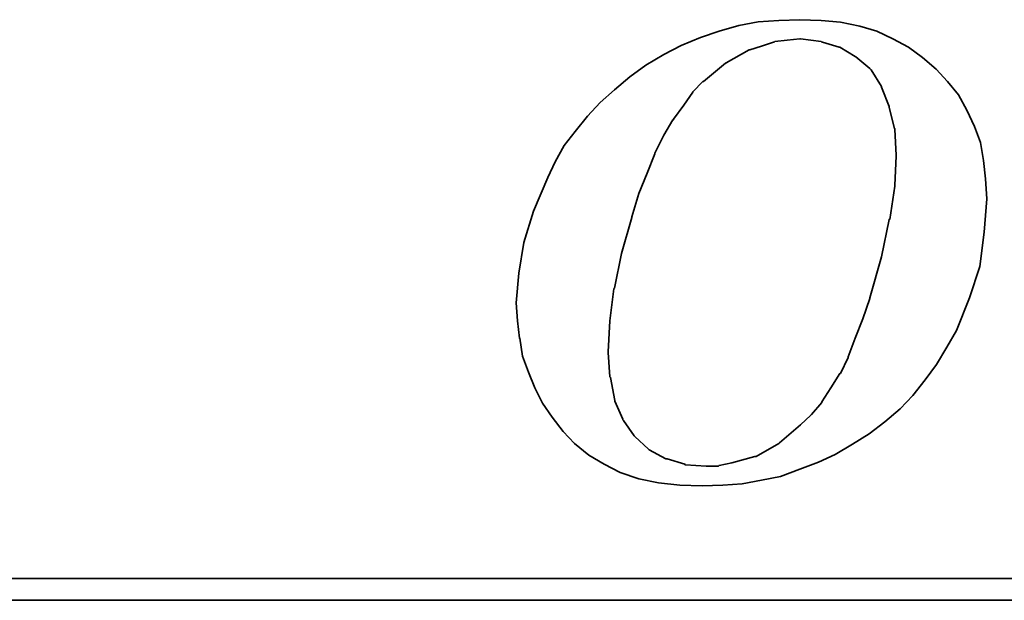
# Model space of a CAD drawing. Header units: inches. Extents: x 1 to 4086, y -402 to 368.
# Tile 33 of 49: x 406.29 to 416.89, y 234.57 to 240.82. Entities that reach past the tile are written whole.
import ezdxf

# ---------------------------------------------------------------- set-up
doc = ezdxf.new("R2010")
doc.units = ezdxf.units.IN
doc.header["$LTSCALE"] = 4
doc.layers.add('DIM', color=4, linetype='Continuous')
doc.layers.add('layer 1', color=7, linetype='Continuous')

# ---------------------------------------------------------------- blocks, each defined once
blk = doc.blocks.new('TBI MOTION logo(完整正式版)')
at = {"layer": 'layer 1', "color": 22, "lineweight": 35}
for points, knots in [([(-11.34375, -6.98375), (-11.34375, -6.98375), (-10.91375, -7.43875), (-10.91375, -7.43875), (-10.91375, -7.43875), (-10.91375, -7.43875), (-10.38625, -7.87125), (-10.38625, -7.87125), (-10.38625, -7.87125), (-10.38625, -7.87125), (-9.81125, -8.20375), (-9.81125, -8.20375), (-9.81125, -8.20375), (-9.81125, -8.20375), (-9.21125, -8.51875), (-9.21125, -8.51875), (-9.21125, -8.51875), (-9.21125, -8.51875), (-8.51625, -8.75875), (-8.51625, -8.75875), (-8.51625, -8.75875), (-8.51625, -8.75875), (-7.77125, -8.90375), (-7.77125, -8.90375), (-7.77125, -8.90375), (-7.77125, -8.90375), (-6.97875, -8.99875), (-6.97875, -8.99875), (-6.97875, -8.99875), (-6.97875, -8.99875), (-6.14125, -9.02375), (-6.14125, -9.02375), (-6.14125, -9.02375), (-6.14125, -9.02375), (-5.37125, -8.99875), (-5.37125, -8.99875), (-5.37125, -8.99875), (-5.37125, -8.99875), (-4.65375, -8.94875), (-4.65375, -8.94875), (-4.65375, -8.94875), (-4.65375, -8.94875), (-3.93375, -8.80625), (-3.93375, -8.80625), (-3.93375, -8.80625), (-3.93375, -8.80625), (-3.21375, -8.66375), (-3.21375, -8.66375), (-3.21375, -8.66375), (-3.21375, -8.66375), (-2.49375, -8.39875), (-2.49375, -8.39875), (-2.49375, -8.39875), (-2.49375, -8.39875), (-1.79875, -8.13375), (-1.79875, -8.13375), (-1.79875, -8.13375), (-1.79875, -8.13375), (-1.17375, -7.84375), (-1.17375, -7.84375), (-1.17375, -7.84375), (-1.17375, -7.84375), (-0.52375, -7.46375), (-0.52375, -7.46375), (-0.52375, -7.46375), (-0.52375, -7.46375), (0.10124, -7.07875), (0.10124, -7.07875), (0.10124, -7.07875), (0.10124, -7.07875), (0.67625, -6.62375), (0.67625, -6.62375), (0.67625, -6.62375), (0.67625, -6.62375), (1.24874, -6.14375), (1.24874, -6.14375), (1.24874, -6.14375), (1.24874, -6.14375), (1.72874, -5.64125), (1.72874, -5.64125), (1.72874, -5.64125), (1.72874, -5.64125), (2.18624, -5.06375), (2.18624, -5.06375), (2.18624, -5.06375), (2.18624, -5.06375), (2.61625, -4.48874), (2.61625, -4.48874), (2.61625, -4.48874), (2.61625, -4.48874), (3.00125, -3.83874), (3.00125, -3.83874), (3.00125, -3.83874), (3.00125, -3.83874), (3.36124, -3.21374), (3.36124, -3.21374), (3.36124, -3.21374), (3.36124, -3.21374), (3.84374, -1.99125), (3.84374, -1.99125), (3.84374, -1.99125), (3.84374, -1.99125), (4.22625, -0.81875), (4.22625, -0.81875), (4.22625, -0.81875), (4.22625, -0.81875), (4.39125, 0.45624), (4.39125, 0.45624), (4.39125, 0.45624), (4.39125, 0.45624), (4.48874, 1.70124), (4.48874, 1.70124), (4.48874, 1.70124), (4.48874, 1.70124), (4.43874, 2.44625), (4.43874, 2.44625), (4.43874, 2.44625), (4.43874, 2.44625), (4.36874, 3.14125), (4.36874, 3.14125), (4.36874, 3.14125), (4.36874, 3.14125), (4.25125, 3.81125), (4.25125, 3.81125), (4.25125, 3.81125), (4.25125, 3.81125), (4.03124, 4.41125), (4.03124, 4.41125), (4.03124, 4.41125), (4.03124, 4.41125), (3.74374, 5.01125), (3.74374, 5.01125), (3.74374, 5.01125), (3.74374, 5.01125), (3.43124, 5.58875), (3.43124, 5.58875), (3.43124, 5.58875), (3.43124, 5.58875), (3.02625, 6.09125), (3.02625, 6.09125), (3.02625, 6.09125), (3.02625, 6.09125), (2.59374, 6.54875), (2.59374, 6.54875), (2.59374, 6.54875), (2.59374, 6.54875), (2.09124, 6.98125), (2.09124, 6.98125), (2.09124, 6.98125), (2.09124, 6.98125), (1.56124, 7.36625), (1.56124, 7.36625), (1.56124, 7.36625), (1.56124, 7.36625), (0.98624, 7.67625), (0.98624, 7.67625), (0.98624, 7.67625), (0.98624, 7.67625), (0.38624, 7.96375), (0.38624, 7.96375), (0.38624, 7.96375), (0.38624, 7.96375), (-0.25875, 8.15625), (-0.25875, 8.15625), (-0.25875, 8.15625), (-0.25875, 8.15625), (-0.98125, 8.30125), (-0.98125, 8.30125), (-0.98125, 8.30125), (-0.98125, 8.30125), (-1.70124, 8.37125), (-1.70124, 8.37125), (-1.70124, 8.37125), (-1.70124, 8.37125), (-2.49375, 8.39624), (-2.49375, 8.39624), (-2.49375, 8.39624), (-2.49375, 8.39624), (-3.28625, 8.37125), (-3.28625, 8.37125), (-3.28625, 8.37125), (-3.28625, 8.37125), (-4.05125, 8.32125), (-4.05125, 8.32125), (-4.05125, 8.32125), (-4.05125, 8.32125), (-4.77375, 8.18125), (-4.77375, 8.18125), (-4.77375, 8.18125), (-4.77375, 8.18125), (-5.51625, 7.96375), (-5.51625, 7.96375), (-5.51625, 7.96375), (-5.51625, 7.96375), (-6.21125, 7.72625), (-6.21125, 7.72625), (-6.21125, 7.72625), (-6.21125, 7.72625), (-6.92875, 7.43625), (-6.92875, 7.43625), (-6.92875, 7.43625), (-6.92875, 7.43625), (-7.57875, 7.10125), (-7.57875, 7.10125), (-7.57875, 7.10125), (-7.57875, 7.10125), (-8.24875, 6.69125), (-8.24875, 6.69125), (-8.24875, 6.69125), (-8.24875, 6.69125), (-8.84875, 6.26125), (-8.84875, 6.26125), (-8.84875, 6.26125), (-8.84875, 6.26125), (-9.42625, 5.78125), (-9.42625, 5.78125), (-9.42625, 5.78125), (-9.42625, 5.78125), (-9.95375, 5.30125), (-9.95375, 5.30125), (-9.95375, 5.30125), (-9.95375, 5.30125), (-10.43375, 4.79624), (-10.43375, 4.79624), (-10.43375, 4.79624), (-10.43375, 4.79624), (-10.88875, 4.22125), (-10.88875, 4.22125), (-10.88875, 4.22125), (-10.88875, 4.22125), (-11.29875, 3.69375), (-11.29875, 3.69375), (-11.29875, 3.69375), (-11.29875, 3.69375), (-11.63375, 3.09125), (-11.63375, 3.09125), (-11.63375, 3.09125), (-11.63375, 3.09125), (-11.91875, 2.49625), (-11.91875, 2.49625), (-11.91875, 2.49625), (-11.91875, 2.49625), (-12.44875, 1.24625), (-12.44875, 1.24625), (-12.44875, 1.24625), (-12.44875, 1.24625), (-12.80875, 0.06874), (-12.80875, 0.06874), (-12.80875, 0.06874), (-12.80875, 0.06874), (-12.99875, -1.07875), (-12.99875, -1.07875), (-12.99875, -1.07875), (-12.99875, -1.07875), (-13.09375, -2.18375), (-13.09375, -2.18375), (-13.09375, -2.18375), (-13.09375, -2.18375), (-13.04875, -2.85375), (-13.04875, -2.85375), (-13.04875, -2.85375), (-13.04875, -2.85375), (-12.97375, -3.50375), (-12.97375, -3.50375), (-12.97375, -3.50375), (-12.97375, -3.50375), (-12.95375, -3.50375), (-12.95375, -3.50375), (-12.95375, -3.50375), (-12.95375, -3.50375), (-12.85375, -4.17375), (-12.85375, -4.17375), (-12.85375, -4.17375), (-12.85375, -4.17375), (-12.63875, -4.77624), (-12.63875, -4.77624), (-12.63875, -4.77624), (-12.63875, -4.77624), (-12.39875, -5.35125), (-12.39875, -5.35125), (-12.39875, -5.35125), (-12.39875, -5.35125), (-12.11375, -5.92875), (-12.11375, -5.92875), (-12.11375, -5.92875), (-12.11375, -5.92875), (-11.75375, -6.45375), (-11.75375, -6.45375), (-11.75375, -6.45375), (-11.75375, -6.45375), (-11.34375, -6.98375), (-11.34375, -6.98375)], [0, 0, 0, 0, 0.01369863, 0.01369863, 0.01369863, 0.01369863, 0.02739726, 0.02739726, 0.02739726, 0.02739726, 0.04109589, 0.04109589, 0.04109589, 0.04109589, 0.05479452, 0.05479452, 0.05479452, 0.05479452, 0.06849315, 0.06849315, 0.06849315, 0.06849315, 0.08219178, 0.08219178, 0.08219178, 0.08219178, 0.09589041, 0.09589041, 0.09589041, 0.09589041, 0.10958904, 0.10958904, 0.10958904, 0.10958904, 0.12328767, 0.12328767, 0.12328767, 0.12328767, 0.1369863, 0.1369863, 0.1369863, 0.1369863, 0.15068493, 0.15068493, 0.15068493, 0.15068493, 0.16438356, 0.16438356, 0.16438356, 0.16438356, 0.17808219, 0.17808219, 0.17808219, 0.17808219, 0.19178082, 0.19178082, 0.19178082, 0.19178082, 0.20547945, 0.20547945, 0.20547945, 0.20547945, 0.21917808, 0.21917808, 0.21917808, 0.21917808, 0.23287671, 0.23287671, 0.23287671, 0.23287671, 0.24657534, 0.24657534, 0.24657534, 0.24657534, 0.26027397, 0.26027397, 0.26027397, 0.26027397, 0.2739726, 0.2739726, 0.2739726, 0.2739726, 0.28767123, 0.28767123, 0.28767123, 0.28767123, 0.30136986, 0.30136986, 0.30136986, 0.30136986, 0.31506849, 0.31506849, 0.31506849, 0.31506849, 0.32876712, 0.32876712, 0.32876712, 0.32876712, 0.34246575, 0.34246575, 0.34246575, 0.34246575, 0.35616438, 0.35616438, 0.35616438, 0.35616438, 0.36986301, 0.36986301, 0.36986301, 0.36986301, 0.38356164, 0.38356164, 0.38356164, 0.38356164, 0.39726027, 0.39726027, 0.39726027, 0.39726027, 0.4109589, 0.4109589, 0.4109589, 0.4109589, 0.42465753, 0.42465753, 0.42465753, 0.42465753, 0.43835616, 0.43835616, 0.43835616, 0.43835616, 0.45205479, 0.45205479, 0.45205479, 0.45205479, 0.46575342, 0.46575342, 0.46575342, 0.46575342, 0.47945205, 0.47945205, 0.47945205, 0.47945205, 0.49315068, 0.49315068, 0.49315068, 0.49315068, 0.50684932, 0.50684932, 0.50684932, 0.50684932, 0.52054795, 0.52054795, 0.52054795, 0.52054795, 0.53424658, 0.53424658, 0.53424658, 0.53424658, 0.54794521, 0.54794521, 0.54794521, 0.54794521, 0.56164384, 0.56164384, 0.56164384, 0.56164384, 0.57534247, 0.57534247, 0.57534247, 0.57534247, 0.5890411, 0.5890411, 0.5890411, 0.5890411, 0.60273973, 0.60273973, 0.60273973, 0.60273973, 0.61643836, 0.61643836, 0.61643836, 0.61643836, 0.63013699, 0.63013699, 0.63013699, 0.63013699, 0.64383562, 0.64383562, 0.64383562, 0.64383562, 0.65753425, 0.65753425, 0.65753425, 0.65753425, 0.67123288, 0.67123288, 0.67123288, 0.67123288, 0.68493151, 0.68493151, 0.68493151, 0.68493151, 0.69863014, 0.69863014, 0.69863014, 0.69863014, 0.71232877, 0.71232877, 0.71232877, 0.71232877, 0.7260274, 0.7260274, 0.7260274, 0.7260274, 0.73972603, 0.73972603, 0.73972603, 0.73972603, 0.75342466, 0.75342466, 0.75342466, 0.75342466, 0.76712329, 0.76712329, 0.76712329, 0.76712329, 0.78082192, 0.78082192, 0.78082192, 0.78082192, 0.79452055, 0.79452055, 0.79452055, 0.79452055, 0.80821918, 0.80821918, 0.80821918, 0.80821918, 0.82191781, 0.82191781, 0.82191781, 0.82191781, 0.83561644, 0.83561644, 0.83561644, 0.83561644, 0.84931507, 0.84931507, 0.84931507, 0.84931507, 0.8630137, 0.8630137, 0.8630137, 0.8630137, 0.87671233, 0.87671233, 0.87671233, 0.87671233, 0.89041096, 0.89041096, 0.89041096, 0.89041096, 0.90410959, 0.90410959, 0.90410959, 0.90410959, 0.91780822, 0.91780822, 0.91780822, 0.91780822, 0.93150685, 0.93150685, 0.93150685, 0.93150685, 0.94520548, 0.94520548, 0.94520548, 0.94520548, 0.95890411, 0.95890411, 0.95890411, 0.95890411, 0.97260274, 0.97260274, 0.97260274, 0.97260274, 0.98630137, 0.98630137, 0.98630137, 0.98630137, 1, 1, 1, 1]), ([(-8.77875, 1.03124), (-8.77875, 1.03124), (-8.51625, 1.89625), (-8.51625, 1.89625), (-8.51625, 1.89625), (-8.51625, 1.89625), (-8.20375, 2.66375), (-8.20375, 2.66375), (-8.20375, 2.66375), (-8.20375, 2.66375), (-7.91625, 3.38125), (-7.91625, 3.38125), (-7.91625, 3.38125), (-7.91625, 3.38125), (-7.91625, 3.40624), (-7.91625, 3.40624), (-7.91625, 3.40624), (-7.91625, 3.40624), (-7.57875, 4.07624), (-7.57875, 4.07624), (-7.57875, 4.07624), (-7.57875, 4.07624), (-7.24375, 4.65125), (-7.24375, 4.65125), (-7.24375, 4.65125), (-7.24375, 4.65125), (-7.21875, 4.65125), (-7.21875, 4.65125), (-7.21875, 4.65125), (-7.21875, 4.65125), (-7.21875, 4.67624), (-7.21875, 4.67624), (-7.21875, 4.67624), (-7.21875, 4.67624), (-6.83625, 5.20375), (-6.83625, 5.20375), (-6.83625, 5.20375), (-6.83625, 5.20375), (-6.49875, 5.68625), (-6.49875, 5.68625), (-6.49875, 5.68625), (-6.49875, 5.68625), (-6.49875, 5.70625), (-6.49875, 5.70625), (-6.49875, 5.70625), (-6.49875, 5.70625), (-6.11625, 6.09125), (-6.11625, 6.09125), (-6.11625, 6.09125), (-6.11625, 6.09125), (-6.09125, 6.09125), (-6.09125, 6.09125), (-6.09125, 6.09125), (-6.09125, 6.09125), (-5.27375, 6.76625), (-5.27375, 6.76625), (-5.27375, 6.76625), (-5.27375, 6.76625), (-5.24875, 6.76625), (-5.24875, 6.76625), (-5.24875, 6.76625), (-5.24875, 6.76625), (-5.24875, 6.78625), (-5.24875, 6.78625), (-5.24875, 6.78625), (-5.24875, 6.78625), (-4.38875, 7.26624), (-4.38875, 7.26624), (-4.38875, 7.26624), (-4.38875, 7.26624), (-4.36125, 7.26624), (-4.36125, 7.26624), (-4.36125, 7.26624), (-4.36125, 7.26624), (-3.93375, 7.41125), (-3.93375, 7.41125), (-3.93375, 7.41125), (-3.93375, 7.41125), (-3.47375, 7.55625), (-3.47375, 7.55625), (-3.47375, 7.55625), (-3.47375, 7.55625), (-3.45375, 7.55625), (-3.45375, 7.55625), (-3.45375, 7.55625), (-3.45375, 7.55625), (-3.42875, 7.58124), (-3.42875, 7.58124), (-3.42875, 7.58124), (-3.42875, 7.58124), (-2.97375, 7.62625), (-2.97375, 7.62625), (-2.97375, 7.62625), (-2.97375, 7.62625), (-2.49375, 7.67625), (-2.49375, 7.67625), (-2.49375, 7.67625), (-2.49375, 7.67625), (-2.46875, 7.67625), (-2.46875, 7.67625), (-2.46875, 7.67625), (-2.46875, 7.67625), (-1.70124, 7.58124), (-1.70124, 7.58124), (-1.70124, 7.58124), (-1.70124, 7.58124), (-1.67875, 7.55625), (-1.67875, 7.55625), (-1.67875, 7.55625), (-1.67875, 7.55625), (-1.65375, 7.55625), (-1.65375, 7.55625), (-1.65375, 7.55625), (-1.65375, 7.55625), (-1.03125, 7.36625), (-1.03125, 7.36625), (-1.03125, 7.36625), (-1.03125, 7.36625), (-1.00625, 7.36625), (-1.00625, 7.36625), (-1.00625, 7.36625), (-1.00625, 7.36625), (-0.43124, 7.02624), (-0.43124, 7.02624), (-0.43124, 7.02624), (-0.43124, 7.02624), (-0.40625, 7.00624), (-0.40625, 7.00624), (-0.40625, 7.00624), (-0.40625, 7.00624), (0.12124, 6.57124), (0.12124, 6.57124), (0.12124, 6.57124), (0.12124, 6.57124), (0.14624, 6.54875), (0.14624, 6.54875), (0.14624, 6.54875), (0.14624, 6.54875), (0.17124, 6.52375), (0.17124, 6.52375), (0.17124, 6.52375), (0.17124, 6.52375), (0.55625, 5.89875), (0.55625, 5.89875), (0.55625, 5.89875), (0.55625, 5.89875), (0.55625, 5.87625), (0.55625, 5.87625), (0.55625, 5.87625), (0.55625, 5.87625), (0.84124, 5.15625), (0.84124, 5.15625), (0.84124, 5.15625), (0.84124, 5.15625), (0.84124, 5.13125), (0.84124, 5.13125), (0.84124, 5.13125), (0.84124, 5.13125), (1.03624, 4.31875), (1.03624, 4.31875), (1.03624, 4.31875), (1.03624, 4.31875), (1.05624, 4.31875), (1.05624, 4.31875), (1.05624, 4.31875), (1.05624, 4.31875), (1.05624, 4.29125), (1.05624, 4.29125), (1.05624, 4.29125), (1.05624, 4.29125), (1.10625, 3.33125), (1.10625, 3.33125), (1.10625, 3.33125), (1.10625, 3.33125), (1.10625, 3.30875), (1.10625, 3.30875), (1.10625, 3.30875), (1.10625, 3.30875), (1.05624, 2.20624), (1.05624, 2.20624), (1.05624, 2.20624), (1.05624, 2.20624), (1.05624, 2.18124), (1.05624, 2.18124), (1.05624, 2.18124), (1.05624, 2.18124), (0.86624, 0.93624), (0.86624, 0.93624), (0.86624, 0.93624), (0.86624, 0.93624), (0.84124, 0.93624), (0.84124, 0.93624), (0.84124, 0.93624), (0.84124, 0.93624), (0.55625, -0.45874), (0.55625, -0.45874), (0.55625, -0.45874), (0.55625, -0.45874), (0.12124, -1.99125), (0.12124, -1.99125), (0.12124, -1.99125), (0.12124, -1.99125), (0.12124, -2.01874), (0.12124, -2.01874), (0.12124, -2.01874), (0.12124, -2.01874), (-0.13874, -2.78375), (-0.13874, -2.78375), (-0.13874, -2.78375), (-0.13874, -2.78375), (-0.43124, -3.50375), (-0.43124, -3.50375), (-0.43124, -3.50375), (-0.43124, -3.50375), (-0.69375, -4.19875), (-0.69375, -4.19875), (-0.69375, -4.19875), (-0.69375, -4.19875), (-0.69375, -4.22375), (-0.69375, -4.22375), (-0.69375, -4.22375), (-0.69375, -4.22375), (-0.98125, -4.82374), (-0.98125, -4.82374), (-0.98125, -4.82374), (-0.98125, -4.82374), (-1.00625, -4.82374), (-1.00625, -4.82374), (-1.00625, -4.82374), (-1.00625, -4.82374), (-1.33875, -5.35125), (-1.33875, -5.35125), (-1.33875, -5.35125), (-1.33875, -5.35125), (-1.67875, -5.87875), (-1.67875, -5.87875), (-1.67875, -5.87875), (-1.67875, -5.87875), (-1.67875, -5.90375), (-1.67875, -5.90375), (-1.67875, -5.90375), (-1.67875, -5.90375), (-2.05875, -6.35875), (-2.05875, -6.35875), (-2.05875, -6.35875), (-2.05875, -6.35875), (-2.08375, -6.38375), (-2.08375, -6.38375), (-2.08375, -6.38375), (-2.08375, -6.38375), (-2.46875, -6.74375), (-2.46875, -6.74375), (-2.46875, -6.74375), (-2.46875, -6.74375), (-3.25875, -7.41625), (-3.25875, -7.41625), (-3.25875, -7.41625), (-3.25875, -7.41625), (-3.28625, -7.43875), (-3.28625, -7.43875), (-3.28625, -7.43875), (-3.28625, -7.43875), (-4.12375, -7.91875), (-4.12375, -7.91875), (-4.12375, -7.91875), (-4.12375, -7.91875), (-4.14875, -7.91875), (-4.14875, -7.91875), (-4.14875, -7.91875), (-4.14875, -7.91875), (-4.17125, -7.91875), (-4.17125, -7.91875), (-4.17125, -7.91875), (-4.17125, -7.91875), (-5.03375, -8.15875), (-5.03375, -8.15875), (-5.03375, -8.15875), (-5.03375, -8.15875), (-5.51625, -8.25625), (-5.51625, -8.25625), (-5.51625, -8.25625), (-5.51625, -8.25625), (-5.54125, -8.27875), (-5.54125, -8.27875), (-5.54125, -8.27875), (-5.54125, -8.27875), (-5.56375, -8.27875), (-5.56375, -8.27875), (-5.56375, -8.27875), (-5.56375, -8.27875), (-5.99625, -8.27875), (-5.99625, -8.27875), (-5.99625, -8.27875), (-5.99625, -8.27875), (-6.76375, -8.23125), (-6.76375, -8.23125), (-6.76375, -8.23125), (-6.76375, -8.23125), (-6.78875, -8.23125), (-6.78875, -8.23125), (-6.78875, -8.23125), (-6.78875, -8.23125), (-6.78875, -8.20375), (-6.78875, -8.20375), (-6.78875, -8.20375), (-6.78875, -8.20375), (-7.45875, -8.01375), (-7.45875, -8.01375), (-7.45875, -8.01375), (-7.45875, -8.01375), (-7.48375, -8.01375), (-7.48375, -8.01375), (-7.48375, -8.01375), (-7.48375, -8.01375), (-7.50875, -8.01375), (-7.50875, -8.01375), (-7.50875, -8.01375), (-7.50875, -8.01375), (-8.13125, -7.67875), (-8.13125, -7.67875), (-8.13125, -7.67875), (-8.13125, -7.67875), (-8.15625, -7.65375), (-8.15625, -7.65375), (-8.15625, -7.65375), (-8.15625, -7.65375), (-8.65875, -7.17375), (-8.65875, -7.17375), (-8.65875, -7.17375), (-8.65875, -7.17375), (-8.68375, -7.14875), (-8.68375, -7.14875), (-8.68375, -7.14875), (-8.68375, -7.14875), (-9.08875, -6.57375), (-9.08875, -6.57375), (-9.08875, -6.57375), (-9.08875, -6.57375), (-9.11375, -6.54875), (-9.11375, -6.54875), (-9.11375, -6.54875), (-9.11375, -6.54875), (-9.11375, -6.52875), (-9.11375, -6.52875), (-9.11375, -6.52875), (-9.11375, -6.52875), (-9.40375, -5.85375), (-9.40375, -5.85375), (-9.40375, -5.85375), (-9.40375, -5.85375), (-9.40375, -5.82875), (-9.40375, -5.82875), (-9.40375, -5.82875), (-9.40375, -5.82875), (-9.56875, -4.96875), (-9.56875, -4.96875), (-9.56875, -4.96875), (-9.56875, -4.96875), (-9.59375, -4.94375), (-9.59375, -4.94375), (-9.59375, -4.94375), (-9.59375, -4.94375), (-9.66375, -4.03375), (-9.66375, -4.03375), (-9.66375, -4.03375), (-9.66375, -4.03375), (-9.66375, -4.00875), (-9.66375, -4.00875), (-9.66375, -4.00875), (-9.66375, -4.00875), (-9.59375, -2.85375), (-9.59375, -2.85375), (-9.59375, -2.85375), (-9.59375, -2.85375), (-9.45125, -1.65875), (-9.45125, -1.65875), (-9.45125, -1.65875), (-9.45125, -1.65875), (-9.42625, -1.63375), (-9.42625, -1.63375), (-9.42625, -1.63375), (-9.42625, -1.63375), (-9.16125, -0.33875), (-9.16125, -0.33875), (-9.16125, -0.33875), (-9.16125, -0.33875), (-8.77875, 1.00624), (-8.77875, 1.00624), (-8.77875, 1.00624), (-8.77875, 1.00624), (-8.77875, 1.03124), (-8.77875, 1.03124)], [0, 0, 0, 0, 0.01020408, 0.01020408, 0.01020408, 0.01020408, 0.02040816, 0.02040816, 0.02040816, 0.02040816, 0.03061224, 0.03061224, 0.03061224, 0.03061224, 0.04081633, 0.04081633, 0.04081633, 0.04081633, 0.05102041, 0.05102041, 0.05102041, 0.05102041, 0.06122449, 0.06122449, 0.06122449, 0.06122449, 0.07142857, 0.07142857, 0.07142857, 0.07142857, 0.08163265, 0.08163265, 0.08163265, 0.08163265, 0.09183673, 0.09183673, 0.09183673, 0.09183673, 0.10204082, 0.10204082, 0.10204082, 0.10204082, 0.1122449, 0.1122449, 0.1122449, 0.1122449, 0.12244898, 0.12244898, 0.12244898, 0.12244898, 0.13265306, 0.13265306, 0.13265306, 0.13265306, 0.14285714, 0.14285714, 0.14285714, 0.14285714, 0.15306122, 0.15306122, 0.15306122, 0.15306122, 0.16326531, 0.16326531, 0.16326531, 0.16326531, 0.17346939, 0.17346939, 0.17346939, 0.17346939, 0.18367347, 0.18367347, 0.18367347, 0.18367347, 0.19387755, 0.19387755, 0.19387755, 0.19387755, 0.20408163, 0.20408163, 0.20408163, 0.20408163, 0.21428571, 0.21428571, 0.21428571, 0.21428571, 0.2244898, 0.2244898, 0.2244898, 0.2244898, 0.23469388, 0.23469388, 0.23469388, 0.23469388, 0.24489796, 0.24489796, 0.24489796, 0.24489796, 0.25510204, 0.25510204, 0.25510204, 0.25510204, 0.26530612, 0.26530612, 0.26530612, 0.26530612, 0.2755102, 0.2755102, 0.2755102, 0.2755102, 0.28571429, 0.28571429, 0.28571429, 0.28571429, 0.29591837, 0.29591837, 0.29591837, 0.29591837, 0.30612245, 0.30612245, 0.30612245, 0.30612245, 0.31632653, 0.31632653, 0.31632653, 0.31632653, 0.32653061, 0.32653061, 0.32653061, 0.32653061, 0.33673469, 0.33673469, 0.33673469, 0.33673469, 0.34693878, 0.34693878, 0.34693878, 0.34693878, 0.35714286, 0.35714286, 0.35714286, 0.35714286, 0.36734694, 0.36734694, 0.36734694, 0.36734694, 0.37755102, 0.37755102, 0.37755102, 0.37755102, 0.3877551, 0.3877551, 0.3877551, 0.3877551, 0.39795918, 0.39795918, 0.39795918, 0.39795918, 0.40816327, 0.40816327, 0.40816327, 0.40816327, 0.41836735, 0.41836735, 0.41836735, 0.41836735, 0.42857143, 0.42857143, 0.42857143, 0.42857143, 0.43877551, 0.43877551, 0.43877551, 0.43877551, 0.44897959, 0.44897959, 0.44897959, 0.44897959, 0.45918367, 0.45918367, 0.45918367, 0.45918367, 0.46938776, 0.46938776, 0.46938776, 0.46938776, 0.47959184, 0.47959184, 0.47959184, 0.47959184, 0.48979592, 0.48979592, 0.48979592, 0.48979592, 0.5, 0.5, 0.5, 0.5, 0.51020408, 0.51020408, 0.51020408, 0.51020408, 0.52040816, 0.52040816, 0.52040816, 0.52040816, 0.53061224, 0.53061224, 0.53061224, 0.53061224, 0.54081633, 0.54081633, 0.54081633, 0.54081633, 0.55102041, 0.55102041, 0.55102041, 0.55102041, 0.56122449, 0.56122449, 0.56122449, 0.56122449, 0.57142857, 0.57142857, 0.57142857, 0.57142857, 0.58163265, 0.58163265, 0.58163265, 0.58163265, 0.59183673, 0.59183673, 0.59183673, 0.59183673, 0.60204082, 0.60204082, 0.60204082, 0.60204082, 0.6122449, 0.6122449, 0.6122449, 0.6122449, 0.62244898, 0.62244898, 0.62244898, 0.62244898, 0.63265306, 0.63265306, 0.63265306, 0.63265306, 0.64285714, 0.64285714, 0.64285714, 0.64285714, 0.65306122, 0.65306122, 0.65306122, 0.65306122, 0.66326531, 0.66326531, 0.66326531, 0.66326531, 0.67346939, 0.67346939, 0.67346939, 0.67346939, 0.68367347, 0.68367347, 0.68367347, 0.68367347, 0.69387755, 0.69387755, 0.69387755, 0.69387755, 0.70408163, 0.70408163, 0.70408163, 0.70408163, 0.71428571, 0.71428571, 0.71428571, 0.71428571, 0.7244898, 0.7244898, 0.7244898, 0.7244898, 0.73469388, 0.73469388, 0.73469388, 0.73469388, 0.74489796, 0.74489796, 0.74489796, 0.74489796, 0.75510204, 0.75510204, 0.75510204, 0.75510204, 0.76530612, 0.76530612, 0.76530612, 0.76530612, 0.7755102, 0.7755102, 0.7755102, 0.7755102, 0.78571429, 0.78571429, 0.78571429, 0.78571429, 0.79591837, 0.79591837, 0.79591837, 0.79591837, 0.80612245, 0.80612245, 0.80612245, 0.80612245, 0.81632653, 0.81632653, 0.81632653, 0.81632653, 0.82653061, 0.82653061, 0.82653061, 0.82653061, 0.83673469, 0.83673469, 0.83673469, 0.83673469, 0.84693878, 0.84693878, 0.84693878, 0.84693878, 0.85714286, 0.85714286, 0.85714286, 0.85714286, 0.86734694, 0.86734694, 0.86734694, 0.86734694, 0.87755102, 0.87755102, 0.87755102, 0.87755102, 0.8877551, 0.8877551, 0.8877551, 0.8877551, 0.89795918, 0.89795918, 0.89795918, 0.89795918, 0.90816327, 0.90816327, 0.90816327, 0.90816327, 0.91836735, 0.91836735, 0.91836735, 0.91836735, 0.92857143, 0.92857143, 0.92857143, 0.92857143, 0.93877551, 0.93877551, 0.93877551, 0.93877551, 0.94897959, 0.94897959, 0.94897959, 0.94897959, 0.95918367, 0.95918367, 0.95918367, 0.95918367, 0.96938776, 0.96938776, 0.96938776, 0.96938776, 0.97959184, 0.97959184, 0.97959184, 0.97959184, 0.98979592, 0.98979592, 0.98979592, 0.98979592, 1, 1, 1, 1]), ([(75.90875, -9.47875), (75.90875, -9.47875), (75.90875, -12.28625), (75.90875, -12.28625), (75.90875, -12.28625), (75.90875, -12.28625), (75.90875, -12.47875), (75.90875, -12.47875), (75.90875, -12.47875), (75.90875, -12.47875), (75.71625, -12.47875), (75.71625, -12.47875), (75.71625, -12.47875), (75.71625, -12.47875), (-88.32875, -12.47875), (-88.32875, -12.47875), (-88.32875, -12.47875), (-88.32875, -12.47875), (-88.32875, -13.29375), (-88.32875, -13.29375), (-88.32875, -13.29375), (-88.32875, -13.29375), (82.89125, -13.29375), (82.89125, -13.29375), (82.89125, -13.29375), (82.89125, -13.29375), (75.90875, -9.47875), (75.90875, -9.47875)], [0, 0, 0, 0, 0.14285714, 0.14285714, 0.14285714, 0.14285714, 0.28571429, 0.28571429, 0.28571429, 0.28571429, 0.42857143, 0.42857143, 0.42857143, 0.42857143, 0.57142857, 0.57142857, 0.57142857, 0.57142857, 0.71428571, 0.71428571, 0.71428571, 0.71428571, 0.85714286, 0.85714286, 0.85714286, 0.85714286, 1, 1, 1, 1])]:
    blk.add_open_spline(points, degree=3, knots=knots, dxfattribs=at)

msp = doc.modelspace()

# ---------------------------------------------------------------- block references
at = {"layer": 'DIM', "xscale": 0.2881494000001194, "yscale": 0.288149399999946, "zscale": 0.2881494}
msp.add_blockref('TBI MOTION logo(完整正式版)', (415.41, 238.396), dxfattribs=at)

doc.saveas('drawing.dxf')
